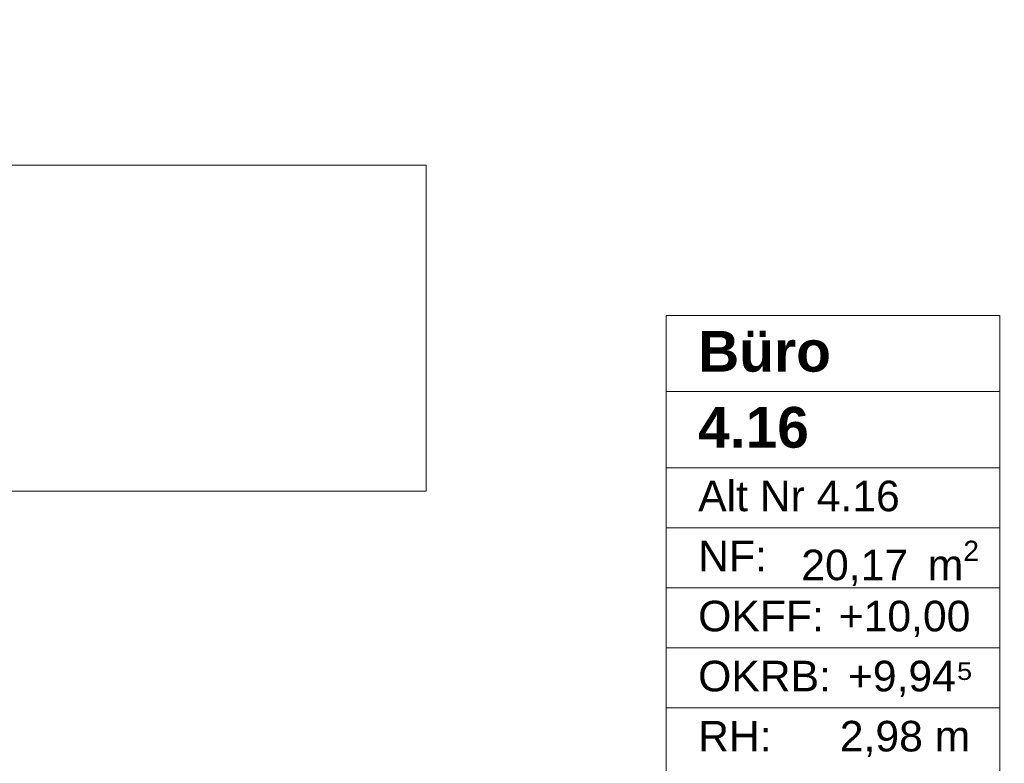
# Model space of a CAD drawing. Header units: metres. Extents: x -3.6 to 90.7, y -11.1 to 18.
# Tile 23 of 256: x 1.5 to 3.9, y 1.5 to 3.4. Entities that reach past the tile are written whole.
import ezdxf

# ---------------------------------------------------------------- set-up
doc = ezdxf.new("R2010")
doc.units = ezdxf.units.M
doc.header["$MEASUREMENT"] = 0
doc.linetypes.add('Wipeout_Contour', pattern=[1, 0, -1])
for name, color, linetype in [('152 - Bemaßung_ Beschriftung.Ausbau', 7, 'Continuous'), ('401 - Zone.Raum_ Raumbegrenzung_ Whg.', 7, 'Continuous'), ('701 - Einrichtung.Möbel', 7, 'Continuous')]:
    doc.layers.add(name, color=color, linetype=linetype)
doc.styles.add('ERSTELLTER_STIL_1', font='txt')
doc.styles.add('ERSTELLTER_STIL_2', font='txt')
doc.dimstyles.new('ERSTELLTER_STIL__1', dxfattribs={"dimtxt": 0.1, "dimasz": 0.0532, "dimexe": 0.18, "dimexo": 0.0625, "dimgap": 0, "dimtad": 1, "dimzin": 0, "dimdsep": 46, "dimtxsty": 'ERSTELLTER_STIL_2', "dimblk": 'ARROWHEAD_2', "dimblk1": 'ARROWHEAD_2', "dimblk2": 'ARROWHEAD_2', "dimcen": 0.09, "dimse1": 1, "dimse2": 1, "dimclrd": 7, "dimclre": 7, "dimclrt": 7, "dimazin": 0, "dimtfac": 1, "dimtdec": 4, "dimtmove": 0, "dimatfit": 3, "dimfxl": 1, "dimtolj": 1, "dimtzin": 0, "dimarcsym": 0})
doc.dimstyles.new('ERSTELLTER_STIL__3', dxfattribs={"dimtxt": 0.1, "dimasz": 0.0532, "dimexe": 0.18, "dimexo": 0.0625, "dimgap": 0, "dimtad": 1, "dimtih": 1, "dimtoh": 1, "dimzin": 0, "dimdsep": 46, "dimtxsty": 'ERSTELLTER_STIL_2', "dimblk": 'ARROWHEAD_2', "dimblk1": 'ARROWHEAD_2', "dimblk2": 'ARROWHEAD_2', "dimcen": 0.09, "dimse1": 1, "dimse2": 1, "dimclrd": 7, "dimclre": 7, "dimclrt": 7, "dimazin": 0, "dimtfac": 1, "dimtdec": 4, "dimtmove": 0, "dimatfit": 3, "dimfxl": 1, "dimtolj": 1, "dimtzin": 0, "dimarcsym": 0})

# ---------------------------------------------------------------- blocks, each defined once
blk = doc.blocks.new('*D355')
at = {"layer": '152 - Bemaßung_ Beschriftung.Ausbau', "color": 7, "linetype": 'Continuous', "lineweight": 5}
for p, q in [((-1.71, 5.8252), (-1.64, 5.7848)), ((-1.6225, 5.805), (-1.7275, 5.805)), ((-1.675, 0.245), (-1.675, 5.805)), ((-1.6225, 0.245), (-1.7275, 0.245)), ((-1.71, 0.2652), (-1.64, 0.2248)), ((-1.675, 0.005), (-1.675, 0.245))]:
    blk.add_line(p, q, dxfattribs=at)
at = {"layer": '152 - Bemaßung_ Beschriftung.Ausbau', "color": 7, "lineweight": 5, "char_height": 0.1, "attachment_point": 7, "rotation": 90, "style": 'ERSTELLTER_STIL_2'}
for s, insert in [('\\A1;{\\pql;\\fArial|b0|i0|c0|p38;12}', (-1.695, 5.633)), ('\\A1;{\\pql;\\fArial|b0|i0|c0|p38;5,56}', (-1.695, 2.8161))]:
    blk.add_mtext(s, dxfattribs=dict(at, insert=insert))
blk = doc.blocks.new('ARROWHEAD_2')
at = {"color": 0, "linetype": 'Continuous', "lineweight": 0}
for p, q in [((-0.378, -0.655), (0.378, 0.655)), ((0, 0), (-1, 0))]:
    blk.add_line(p, q, dxfattribs=at)
blk = doc.blocks.new('*D418')
at = {"layer": '152 - Bemaßung_ Beschriftung.Ausbau', "color": 7, "linetype": 'Continuous', "lineweight": 5}
for p, q in [((4.025, -4.6125), (4.025, -4.5075)), ((0.2952, -4.525), (0.2548, -4.595)), ((4.0452, -4.525), (4.0048, -4.595)), ((0.275, -4.56), (4.025, -4.56))]:
    blk.add_line(p, q, dxfattribs=at)
at = {"layer": '152 - Bemaßung_ Beschriftung.Ausbau', "color": 7, "lineweight": 5, "char_height": 0.1, "attachment_point": 7, "style": 'ERSTELLTER_STIL_2'}
for s, insert in [('\\A1;{\\pql;\\fArial|b0|i0|c0|p38;18\\fArial|b0|i0|c0|p38;\\A1{\\H.66x;\\S5^  ;}}', (3.8029, -4.5416)), ('\\A1;{\\pql;\\fArial|b0|i0|c0|p38;5}', (0.2952, -4.54)), ('\\A1;{\\pql;\\fArial|b0|i0|c0|p38;3,75}', (1.954, -4.54))]:
    blk.add_mtext(s, dxfattribs=dict(at, insert=insert))

msp = doc.modelspace()

# ---------------------------------------------------------------- linework, layer by layer
at = {"layer": '401 - Zone.Raum_ Raumbegrenzung_ Whg.', "color": 7, "linetype": 'Continuous', "lineweight": 9}
for p, q in [((3.8929, 2.6408), (3.0741, 2.6408)), ((3.0741, 2.6408), (3.0741, 0.9417)), ((3.0741, 2.6408), (3.8929, 2.6408)), ((3.0741, 2.4542), (3.0741, 2.6408)), ((3.8929, 0.9417), (3.8929, 2.6408)), ((3.8929, 2.6408), (3.8929, 2.4542)), ((3.8929, 2.4542), (3.0741, 2.4542)), ((3.0741, 2.4542), (3.8929, 2.4542)), ((3.0741, 2.2676), (3.0741, 2.4542)), ((3.8929, 2.4542), (3.8929, 2.2676)), ((3.8929, 2.2676), (3.0741, 2.2676)), ((3.0741, 2.2676), (3.8929, 2.2676)), ((3.0741, 2.1203), (3.0741, 2.2676)), ((3.8929, 2.2676), (3.8929, 2.1203)), ((3.8929, 2.1203), (3.0741, 2.1203)), ((3.0741, 2.1203), (3.8929, 2.1203)), ((3.0741, 1.973), (3.0741, 2.1203)), ((3.8929, 2.1203), (3.8929, 1.973)), ((3.8929, 1.973), (3.0741, 1.973)), ((3.0741, 1.973), (3.8929, 1.973)), ((3.0741, 1.8256), (3.0741, 1.973)), ((3.8929, 1.973), (3.8929, 1.8256)), ((3.8929, 1.8256), (3.0741, 1.8256)), ((3.0741, 1.8256), (3.8929, 1.8256)), ((3.0741, 1.6783), (3.0741, 1.8256)), ((3.8929, 1.8256), (3.8929, 1.6783)), ((3.8929, 1.6783), (3.0741, 1.6783)), ((3.0741, 1.6783), (3.8929, 1.6783)), ((3.0741, 1.531), (3.0741, 1.6783)), ((3.8929, 1.6783), (3.8929, 1.531))]:
    msp.add_line(p, q, dxfattribs=at)

# ---------------------------------------------------------------- texts
at = {"layer": '401 - Zone.Raum_ Raumbegrenzung_ Whg.', "color": 7, "lineweight": 9, "attachment_point": 1}
for s, insert, char_height, style in [('\\A1;{\\pqj;\\pt0;\\fArial|b1|i0|c0|p38;}', (3.8144, 2.6261), 0.1, 'ERSTELLTER_STIL_1'), ('\\A1;{\\pqj;\\pt0;\\fArial|b1|i0|c0|p38;Büro}', (3.1526, 2.6032), 0.1, 'ERSTELLTER_STIL_1'), ('\\A1;{\\pql;\\pt0;\\fArial|b1|i0|c0|p38;4.16}', (3.1526, 2.4166), 0.1, 'ERSTELLTER_STIL_1'), ('\\A1;{\\pqj;\\pt0;\\fArial|b1|i0|c0|p38;}', (3.8144, 2.4395), 0.1, 'ERSTELLTER_STIL_1'), ('\\A1;{\\pqj;\\pt0;\\fArial|b0|i0|c0|p38;}', (3.8144, 2.2529), 0.075, 'ERSTELLTER_STIL_2'), ('\\A1;{\\pqj;\\pt0;\\fArial|b0|i0|c0|p38;Alt Nr 4.16}', (3.1526, 2.2357), 0.075, 'ERSTELLTER_STIL_2'), ('\\A1;{\\pqj;\\pt0;\\fArial|b0|i0|c0|p38;NF: }', (3.1526, 2.0884), 0.075, 'ERSTELLTER_STIL_2'), ('\\A1;{\\pql;\\pt0,0.05;\\fArial|b0|i0|c0|p38;20,17\\fArial|b0|i0|c0|p38;\\A1{\\H.66x;\\S^  ;}\\fArial|b0|i0|c0|p38; m\\fArial|b0|i0|c0|p38;\\A1{\\H.66x;\\S2^  ;}}', (3.4058, 2.0884), 0.075, 'ERSTELLTER_STIL_2'), ('\\A1;{\\pqj;\\pt0;\\fArial|b0|i0|c0|p38;OKFF: }', (3.1526, 1.9411), 0.075, 'ERSTELLTER_STIL_2'), ('\\A1;{\\pqj;\\pt0;\\fArial|b0|i0|c0|p38;+10,00}', (3.4976, 1.9411), 0.075, 'ERSTELLTER_STIL_2'), ('\\A1;{\\pqj;\\pt0;\\fArial|b0|i0|c0|p38;OKRB: }', (3.1526, 1.7938), 0.075, 'ERSTELLTER_STIL_2'), ('\\A1;{\\pqj;\\pt0;\\fArial|b0|i0|c0|p38;+9,94⁵}', (3.5202, 1.7938), 0.075, 'ERSTELLTER_STIL_2'), ('\\A1;{\\pqj;\\pt0;\\fArial|b0|i0|c0|p38;RH: }', (3.1526, 1.6464), 0.075, 'ERSTELLTER_STIL_2'), ('\\A1;{\\pqj;\\pt0;\\fArial|b0|i0|c0|p38;2,98 m}', (3.5003, 1.6464), 0.075, 'ERSTELLTER_STIL_2')]:
    msp.add_mtext(s, dxfattribs=dict(at, insert=insert, char_height=char_height, style=style))

# ---------------------------------------------------------------- wipeouts: each hides what was drawn before it
at = {"color": 254, "linetype": 'Wipeout_Contour', "lineweight": 0, "ltscale": 15.291531}
msp.add_wipeout([(0.285, 3.01), (0.285, 1.01), (1.085, 1.01), (1.085, 2.21), (2.485, 2.21), (2.485, 3.01)], dxfattribs=at).dxf.layer = '701 - Einrichtung.Möbel'

# ---------------------------------------------------------------- next in the draw order: linework, layer by layer
at = {"layer": '701 - Einrichtung.Möbel', "color": 7, "linetype": 'Continuous', "lineweight": 5, "flags": 128}
msp.add_lwpolyline([(0.285, 3.01), (0.285, 1.01), (1.085, 1.01), (1.085, 2.21), (2.485, 2.21), (2.485, 3.01)], close=True, dxfattribs=at)

# ---------------------------------------------------------------- next in the draw order: dimensions: what is measured, and where the dimension line sits
at = {"layer": '152 - Bemaßung_ Beschriftung.Ausbau', "color": 7, "linetype": 'Continuous', "lineweight": 5}
dim = msp.add_linear_dim(base=(-1.675, 5.805), p1=(0.225, 0.245), p2=(4.135, 5.805), angle=90, dimstyle='ERSTELLTER_STIL__1', dxfattribs=at)
dim.commit()
dim.dimension.update_dxf_attribs({"geometry": '*D355', "text_midpoint": (-1.745, 2.946), "dimtype": 160, "text_rotation": 90})
dim = msp.add_linear_dim(base=(4.025, -4.56), p1=(0.275, 0.245), p2=(4.025, 3.2575), dimstyle='ERSTELLTER_STIL__3', dxfattribs=at)
dim.commit()
dim.dimension.update_dxf_attribs({"geometry": '*D418', "text_midpoint": (2.0839, -4.49), "dimtype": 160})

doc.saveas('drawing.dxf')
